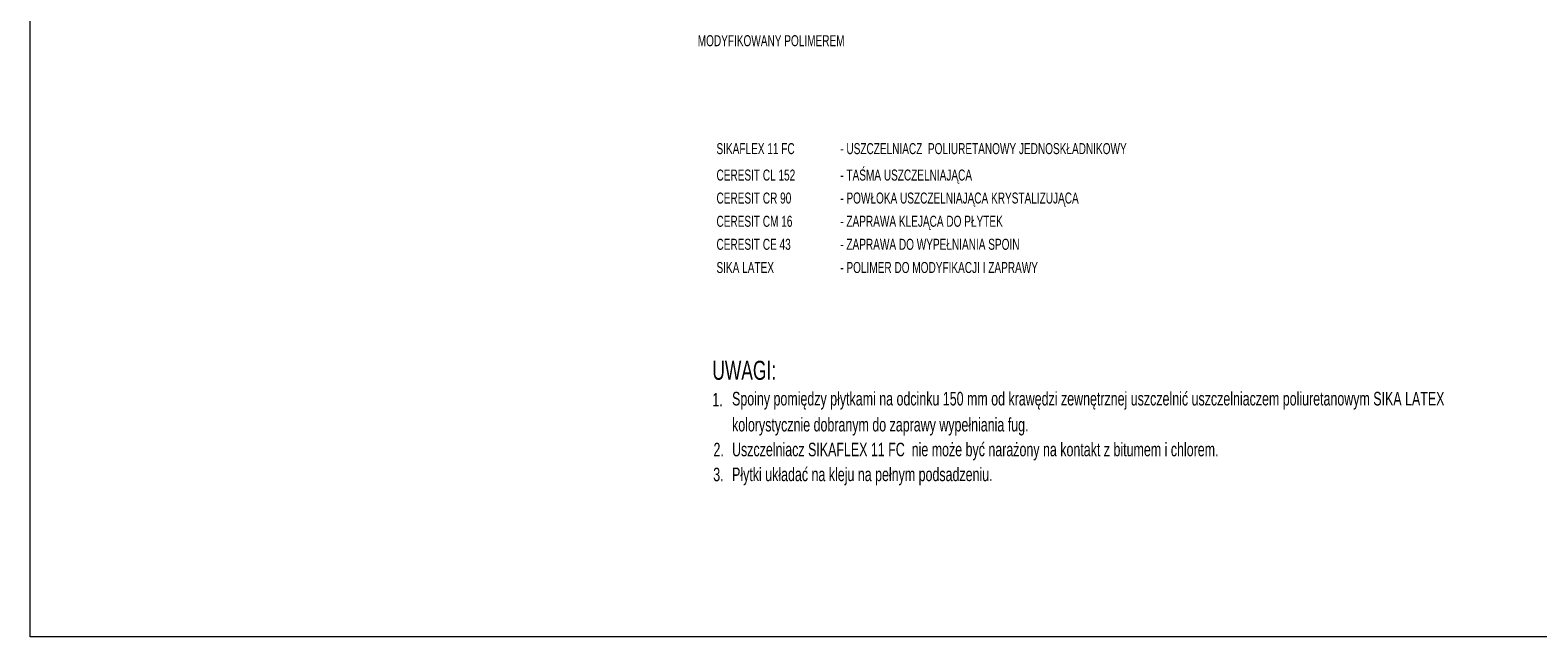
# Model space of a CAD drawing. Header units: millimetres. Extents: x 6874 to 479855, y -393105 to -20937.
# Tile 38 of 42: x 437855 to 465343, y -222418 to -211360. Entities that reach past the tile are written whole.
import ezdxf

# ---------------------------------------------------------------- set-up
doc = ezdxf.new("R2010")
doc.units = ezdxf.units.MM
doc.header["$MEASUREMENT"] = 0
doc.layers.add('Nowe_2D - Ogólne_Nr_pióra__75', color=6, linetype='Continuous', lineweight=20)
doc.layers.add('Nowe_Rysunki i obrazki_Nr_pióra__1', color=7, linetype='Continuous', lineweight=13)
doc.styles.add('STYL_AUTOMATYCZNY_2', font='txt', dxfattribs={"width": 0.799805})

msp = doc.modelspace()

# ---------------------------------------------------------------- linework, layer by layer
at = {"layer": 'Nowe_2D - Ogólne_Nr_pióra__75', "color": 6, "linetype": 'Continuous', "lineweight": 20}
msp.add_lwpolyline([(437855, -192718), (479855, -192718), (479855, -222418), (437855, -222418)], close=True, dxfattribs=at)

# ---------------------------------------------------------------- texts
at = {"layer": 'Nowe_Rysunki i obrazki_Nr_pióra__1', "color": 7, "linetype": 'Continuous', "lineweight": 13, "attachment_point": 7, "style": 'STYL_AUTOMATYCZNY_2'}
for s, insert, char_height in [('\\A1;{\\pql;\\fArialNarrow|b0|i0|c0|p0;\\W0.799805;MODYFIKOWANY POLIMEREM}', (450026, -211655), 200), ('\\A1;{\\pql;\\fArialNarrow|b0|i0|c0|p0;\\W0.799805;SIKAFLEX 11 FC}', (450368, -213622), 200), ('\\A1;{\\pql;\\fArialNarrow|b0|i0|c0|p0;\\W0.799805;- USZCZELNIACZ  POLIURETANOWY JEDNOSKŁADNIKOWY}', (452625, -213622), 200), ('\\A1;{\\pql;\\fArialNarrow|b0|i0|c0|p0;\\W0.799805; }', (452537, -213618), 200), ('\\A1;{\\pql;\\fArialNarrow|b0|i0|c0|p0;\\W0.799805;CERESIT CL 152}', (450368, -214104), 200), ('\\A1;{\\pql;\\fArialNarrow|b0|i0|c0|p0;\\W0.799805; }', (452552, -214101), 200), ('\\A1;{\\pql;\\fArialNarrow|b0|i0|c0|p0;\\W0.799805;- TAŚMA USZCZELNIAJĄCA}', (452625, -214160), 200), ('\\A1;{\\pql;\\fArialNarrow|b0|i0|c0|p0;\\W0.799805;CERESIT CR 90}', (450368, -214523), 200), ('\\A1;{\\pql;\\fArialNarrow|b0|i0|c0|p0;\\W0.799805;- POWŁOKA USZCZELNIAJĄCA KRYSTALIZUJĄCA}', (452625, -214579), 200), ('\\A1;{\\pql;\\fArialNarrow|b0|i0|c0|p0;\\W0.799805; }', (452443, -214520), 200), ('\\A1;{\\pql;\\fArialNarrow|b0|i0|c0|p0;\\W0.799805;CERESIT CM 16}', (450368, -214947), 200), ('\\A1;{\\pql;\\fArialNarrow|b0|i0|c0|p0;\\W0.799805; }', (452474, -214943), 200), ('\\A1;{\\pql;\\fArialNarrow|b0|i0|c0|p0;\\W0.799805;- ZAPRAWA KLEJĄCA DO PŁYTEK}', (452625, -215002), 200), ('\\A1;{\\pql;\\fArialNarrow|b0|i0|c0|p0;\\W0.799805;CERESIT CE 43}', (450368, -215366), 200), ('\\A1;{\\pql;\\fArialNarrow|b0|i0|c0|p0;\\W0.799805;- ZAPRAWA DO WYPEŁNIANIA SPOIN}', (452625, -215366), 200), ('\\A1;{\\pql;\\fArialNarrow|b0|i0|c0|p0;\\W0.799805; }', (452428, -215362), 200), ('\\A1;{\\pql;\\fArialNarrow|b0|i0|c0|p0;\\W0.799805;SIKA LATEX}', (450368, -215789), 200), ('\\A1;{\\pql;\\fArialNarrow|b0|i0|c0|p0;\\W0.799805;- POLIMER DO MODYFIKACJI I ZAPRAWY}', (452625, -215789), 200), ('\\A1;{\\pql;\\fArialNarrow|b0|i0|c0|p0;\\W0.799805; }', (451965, -215786), 200), ('\\A1;{\\pql;\\fArialNarrow|b0|i0|c0|p0;\\W0.799805;UWAGI:}', (450292, -217738), 346.33), ('\\A1;{\\pql;\\fArialNarrow|b0|i0|c0|p0;\\W0.799805;1.}', (450292, -218219), 247.38), ('\\A1;{\\pql;\\fArialNarrow|b0|i0|c0|p0;\\W0.799805;Spoiny pomiędzy płytkami na odcinku 150 mm od krawędzi\\fArialNarrow|b0|i0|c0|p0;\\W0.799805; zewnętrznej uszczelnić uszczelniaczem poliuretanowym SIKA LATEX}', (450652, -218276), 247.379), ('\\A1;{\\pql;\\fArialNarrow|b0|i0|c0|p0;\\W0.799805; }', (457951, -218219), 247.38), ('\\A1;{\\pql;\\fArialNarrow|b0|i0|c0|p0;\\W0.799805;kolorystycznie dobranym do zaprawy wypełniania fug.}', (450652, -218749), 247.38), ('\\A1;{\\pql;\\fArialNarrow|b0|i0|c0|p0;\\W0.799805;2.}', (450313, -219129), 247.38), ('\\A1;{\\pql;\\fArialNarrow|b0|i0|c0|p0;\\W0.799805;Uszczelniacz SIKAFLEX 11 FC  nie może być narażony na kontakt z bitumem i chlorem.}', (450652, -219202), 247.382), ('\\A1;{\\pql;\\fArialNarrow|b0|i0|c0|p0;\\W0.799805;3.}', (450309, -219586), 247.38), ('\\A1;{\\pql;\\fArialNarrow|b0|i0|c0|p0;\\W0.799805;Płytki układać na kleju na pełnym podsadzeniu.}', (450652, -219655), 247.38)]:
    msp.add_mtext(s, dxfattribs=dict(at, insert=insert, char_height=char_height))

doc.saveas('drawing.dxf')
